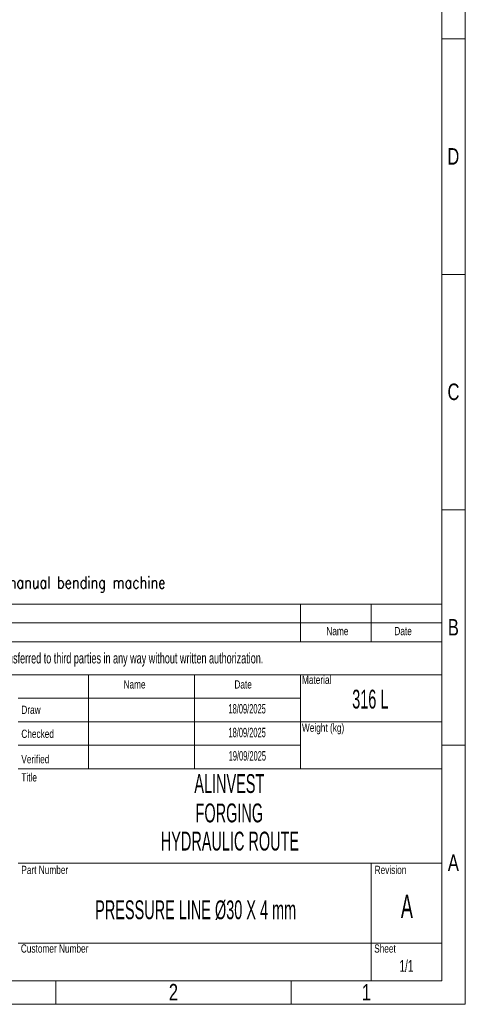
# Model space of a CAD drawing. Header units: millimetres. Extents: x 0 to 594, y 0 to 424.
# Tile 12 of 13: x 496 to 594, y 0 to 216. Entities that reach past the tile are written whole.
import ezdxf

# ---------------------------------------------------------------- set-up
doc = ezdxf.new("R2010")
doc.units = ezdxf.units.MM
doc.header["$LTSCALE"] = 0.25
doc.layers.add('SLD-0', color=179, linetype='Continuous')
doc.styles.add('AdskIsoMetric', font='romans.shx', dxfattribs={"width": 0.8, "height": 2.5})
doc.styles.add('SLDTEXTSTYLE1', font='TXT', dxfattribs={"width": 0.574367})
doc.styles.add('SLDTEXTSTYLE2', font='TXT', dxfattribs={"width": 0.638186})
doc.styles.add('SLDTEXTSTYLE3', font='TXT', dxfattribs={"width": 0.75})

# ---------------------------------------------------------------- blocks, each defined once
blk = doc.blocks.new('cajetin')
at = {"color": 7, "linetype": 'Continuous', "lineweight": 18}
for p, q in [((861, 615), (861, 0)), ((853.5, 607.5), (853.5, 7.5)), ((853.5, 307.5), (861, 307.5)), ((853.5, 307.5), (853.5, 307.5)), ((853.5, 232.5), (861, 232.5)), ((853.5, 157.5), (861, 157.5)), ((853.5, 82.5), (861, 82.5)), ((853.5, 7.5), (7.5, 7.5)), ((730.5, 7.5), (730.5, 0)), ((805.5, 7.5), (805.5, 0)), ((861, 0), (0, 0))]:
    blk.add_line(p, q, dxfattribs=at)
at = {"color": 7, "linetype": 'Continuous', "lineweight": 0, "char_height": 5.25, "attachment_point": 2, "style": 'SLDTEXTSTYLE3'}
for s, insert in [('D', (857.18, 272.74)), ('C', (857.23, 197.74)), ('B', (857.19, 122.74)), ('A', (857.2, 47.74)), ('2', (768.01, 6.49)), ('1', (829.51, 6.49))]:
    blk.add_mtext(s, dxfattribs=dict(at, insert=insert))

msp = doc.modelspace()

# ---------------------------------------------------------------- linework, layer by layer
at = {"color": 7, "linetype": 'Continuous', "lineweight": 18}
for p, q in [((402.554, 87.962), (588.826, 87.962)), ((557.78, 87.962), (557.78, 79.683)), ((573.303, 87.962), (573.303, 79.683)), ((588.826, 87.962), (588.826, 5.174)), ((402.554, 83.822), (588.826, 83.822)), ((402.554, 79.683), (588.826, 79.683)), ((402.554, 72.439), (588.826, 72.439)), ((511.213, 72.439), (511.213, 51.742)), ((534.497, 72.439), (534.497, 51.742)), ((557.78, 72.439), (557.78, 67.265)), ((557.78, 67.265), (495.69, 67.265)), ((557.78, 67.265), (557.78, 62.091)), ((557.78, 62.091), (495.69, 62.091)), ((557.78, 62.091), (557.78, 56.916)), ((557.78, 62.091), (588.826, 62.091)), ((557.78, 56.916), (495.69, 56.916)), ((557.78, 56.916), (557.78, 51.742)), ((495.69, 51.742), (511.213, 51.742)), ((511.213, 51.742), (534.497, 51.742)), ((534.497, 51.742), (557.78, 51.742)), ((557.78, 51.742), (588.826, 51.742)), ((495.69, 31.045), (588.826, 31.045)), ((573.303, 31.045), (573.303, 5.174)), ((495.69, 13.453), (588.826, 13.453)), ((402.554, 5.174), (588.826, 5.174))]:
    msp.add_line(p, q, dxfattribs=at)

# ---------------------------------------------------------------- block references
at = {"xscale": 0.689895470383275, "yscale": 0.689895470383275, "zscale": 0.689895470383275}
msp.add_blockref('cajetin', (0, 0), dxfattribs=at)

# ---------------------------------------------------------------- texts
at = {"insert": (406.104, 93.992), "char_height": 2.59725, "attachment_point": 1, "style": 'AdskIsoMetric'}
msp.add_mtext_dynamic_manual_height_columns('**The elbows will be manufactured from bent pipes using a manual bending machine', width=4135.89111, gutter_width=12.986, heights=[0], dxfattribs=at)
at = {"color": 7, "linetype": 'Continuous', "lineweight": 0}
for s, insert, char_height, attachment_point, style in [('Name', (565.875, 82.929), 1.811, 2, 'SLDTEXTSTYLE3'), ('Date', (580.326, 82.929), 1.811, 2, 'SLDTEXTSTYLE3'), ('Material', (558.101, 72.228), 1.811, 1, 'SLDTEXTSTYLE3'), ('Name', (518.875, 71.209), 1.811, 1, 'SLDTEXTSTYLE3'), ('Date', (543.248, 71.209), 1.811, 1, 'SLDTEXTSTYLE3'), ('316 L', (573.114, 69.139), 4.1394, 2, 'SLDTEXTSTYLE1'), ('Draw', (496.414, 65.634), 1.811, 1, 'SLDTEXTSTYLE3'), ('Weight (kg)', (558.101, 61.701), 1.81098, 1, 'SLDTEXTSTYLE3'), ('Checked', (496.414, 60.36), 1.811, 1, 'SLDTEXTSTYLE3'), ('Verified', (496.414, 54.78), 1.811, 1, 'SLDTEXTSTYLE3'), ('Title', (496.414, 50.784), 1.811, 1, 'SLDTEXTSTYLE3'), ('ALINVEST', (542.13, 50.585), 4.1394, 2, 'SLDTEXTSTYLE1'), ('FORGING ', (542.13, 44.126), 4.1394, 2, 'SLDTEXTSTYLE1'), ('Part Number', (496.414, 30.45), 1.81098, 1, 'SLDTEXTSTYLE3'), ('Revision', (574.073, 30.45), 1.811, 1, 'SLDTEXTSTYLE3'), ('Customer Number', (496.313, 13.167), 1.81098, 1, 'SLDTEXTSTYLE3'), ('Sheet', (573.972, 13.167), 1.811, 1, 'SLDTEXTSTYLE3')]:
    msp.add_mtext(s, dxfattribs=dict(at, insert=insert, char_height=char_height, attachment_point=attachment_point, style=style))
at = {"layer": 'SLD-0', "color": 7, "attachment_point": 2}
for s, insert, char_height, style in [('This drawing is property of INSERTEC. Must not be copier or transferred to third parties in any way without written authorization.', (493.275, 77.241), 2.328397, 'SLDTEXTSTYLE2'), ('18/09/2025', (546.044, 65.984), 2.0697, 'SLDTEXTSTYLE1'), ('18/09/2025', (546.043, 60.763), 2.0697, 'SLDTEXTSTYLE1'), ('19/09/2025', (546.09, 55.636), 2.0697, 'SLDTEXTSTYLE1'), ('HYDRAULIC ROUTE', (542.264, 37.937), 4.13937, 'SLDTEXTSTYLE1'), ('A', (581.163, 24.117), 5.174, 'SLDTEXTSTYLE1'), ('1/1', (581.059, 9.73), 2.5871, 'SLDTEXTSTYLE2')]:
    msp.add_mtext(s, dxfattribs=dict(at, insert=insert, char_height=char_height, style=style))
at = {"layer": 'SLD-0', "color": 7, "insert": (534.732, 22.838), "char_height": 4.13937, "width": 92.01308, "attachment_point": 2, "style": 'SLDTEXTSTYLE1'}
msp.add_mtext('PRESSURE LINE Ø30 X 4 mm', dxfattribs=at)

doc.saveas('drawing.dxf')
